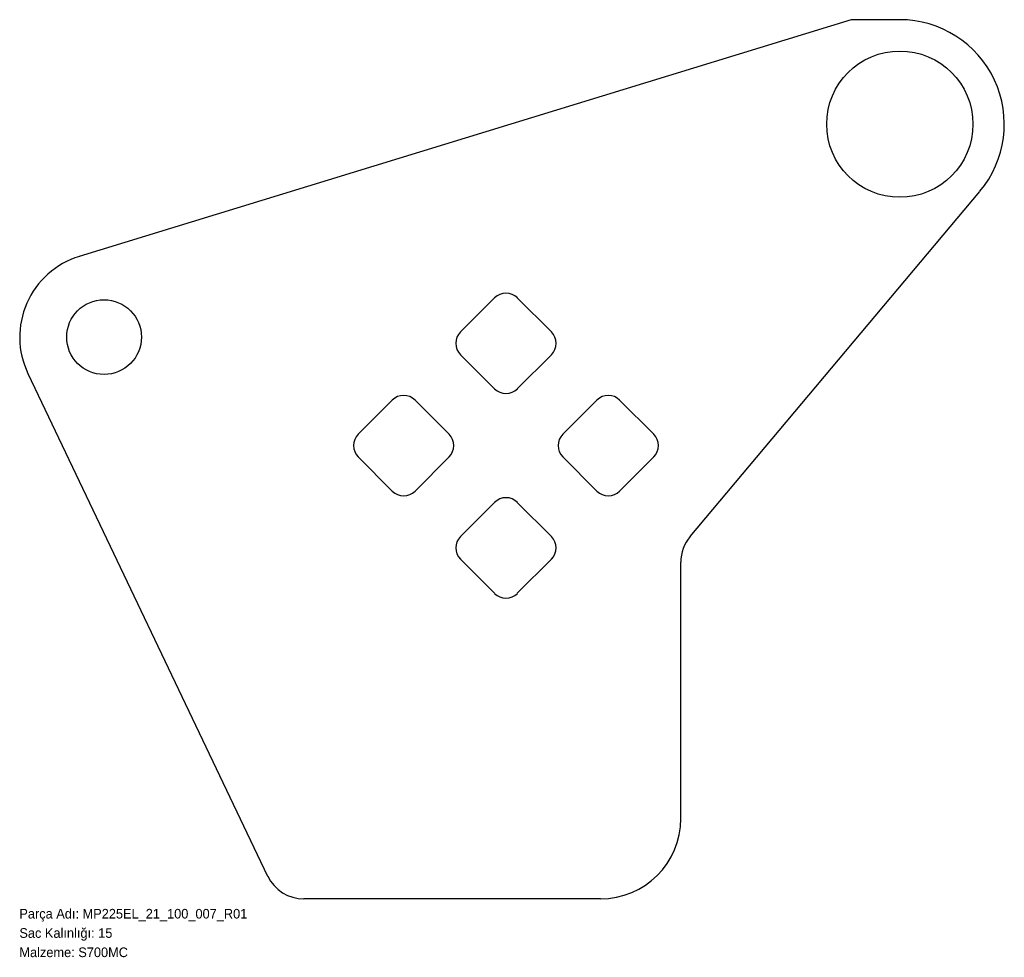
# Model space of a CAD drawing. Header units: millimetres. Extents: x 0 to 1225, y -72 to 1095.
import ezdxf

# ---------------------------------------------------------------- set-up
doc = ezdxf.new("R2010")
doc.units = ezdxf.units.MM
doc.linetypes.add('SLD-Katı', pattern=[0])
doc.linetypes.add('SLD-Sürekli', pattern=[0])
doc.layers.add('METIN', color=96, linetype='SLD-Katı')
doc.styles.add('SLDTEXTSTYLE0', font='ARIAL.TTF', dxfattribs={"width": 0.948, "bigfont": 'bigfont'})
doc.styles.add('SLDTEXTSTYLE1', font='ARIAL.TTF', dxfattribs={"width": 0.948})

msp = doc.modelspace()

# ---------------------------------------------------------------- linework, layer by layer
at = {"color": 7, "linetype": 'SLD-Sürekli', "lineweight": 25}
for p, q in [((1035, 1094.5), (74.6, 799.9)), ((1095.4, 1094.5), (1035, 1094.5)), ((834.6, 451.5), (1195, 880.9)), ((591.3, 748.4), (548.8, 705.9)), ((662, 705.9), (619.5, 748.4)), ((548.8, 677.6), (591.3, 635.2)), ((619.5, 635.2), (662, 677.6)), ((10.6, 654.3), (308.9, 28.9)), ((464, 621.1), (421.6, 578.7)), ((534.7, 578.7), (492.3, 621.1)), ((718.5, 621.1), (676.1, 578.7)), ((789.2, 578.7), (746.8, 621.1)), ((421.6, 550.4), (464, 507.9)), ((492.3, 507.9), (534.7, 550.4)), ((676.1, 550.4), (718.5, 507.9)), ((746.8, 507.9), (789.2, 550.4)), ((591.3, 493.8), (548.8, 451.4)), ((662, 451.4), (619.5, 493.8)), ((548.8, 423.1), (591.3, 380.7)), ((619.5, 380.7), (662, 423.1)), ((822.9, 100.4), (822.9, 419.3)), ((722.9, 0.4), (354.1, 0.4))]:
    msp.add_line(p, q, dxfattribs=at)
for centre, radius in [((1095.4, 964.5), 91), ((105.4, 699.5), 46.5)]:
    msp.add_circle(centre, radius, dxfattribs=at)
for centre, radius, start, end in [((1095.4, 964.5), 130, 320, 90), ((105.4, 699.5), 105, 107.0547, 205.5), ((605.4, 734.2), 20, 45, 135), ((563, 691.8), 20, 135, 225), ((647.8, 691.8), 20, 315, 45), ((478.1, 606.9), 20, 45, 135), ((605.4, 649.4), 20, 225, 315), ((732.7, 606.9), 20, 45, 135), ((435.7, 564.5), 20, 135, 225), ((520.5, 564.5), 20, 315, 45), ((690.3, 564.5), 20, 135, 225), ((775.1, 564.5), 20, 315, 45), ((478.1, 522.1), 20, 225, 315), ((732.7, 522.1), 20, 225, 315), ((605.4, 479.7), 20, 45, 135), ((563, 437.2), 20, 135, 225), ((647.8, 437.2), 20, 315, 45), ((872.9, 419.3), 50, 140, 180), ((605.4, 394.8), 20, 225, 315), ((722.9, 100.4), 100, 270, 0), ((354.1, 50.4), 50, 205.5, 270)]:
    msp.add_arc(centre, radius, start, end, dxfattribs=at)

# ---------------------------------------------------------------- texts
at = {"layer": 'METIN', "char_height": 12, "attachment_point": 1}
for s, insert, style in [('Parça Adı: MP225EL_21_100_007_R01', (0, -12), 'SLDTEXTSTYLE0'), ('Sac Kalınlığı: 15', (0, -36), 'SLDTEXTSTYLE0'), ('Malzeme: S700MC', (0, -60), 'SLDTEXTSTYLE1')]:
    msp.add_mtext(s, dxfattribs=dict(at, insert=insert, style=style))

doc.saveas('drawing.dxf')
